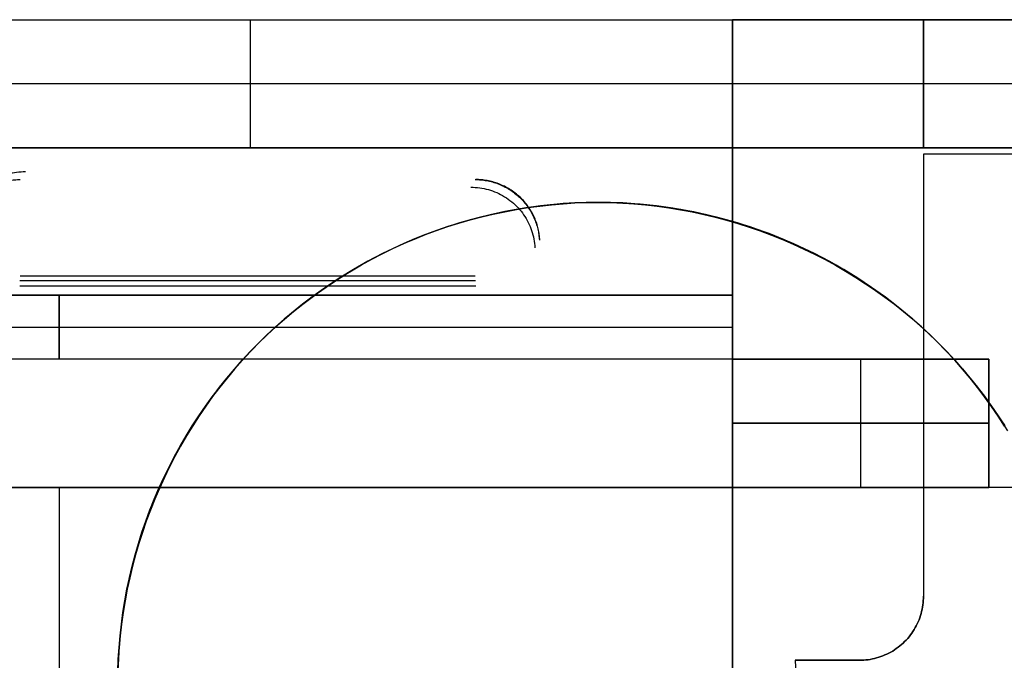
# Model space of a CAD drawing. Header units: millimetres. Extents: x -88 to 88, y -12 to 103.
# Tile 236 of 256: x -39.9 to -38.37, y 17.74 to 18.74. Entities that reach past the tile are written whole.
import ezdxf

# ---------------------------------------------------------------- set-up
doc = ezdxf.new("R2010")
doc.units = ezdxf.units.MM
doc.layers.add('Default', color=7, linetype='Continuous', true_color=0x000000)
doc.layers.add('TOP', color=7, linetype='Continuous', true_color=0xc80000)

msp = doc.modelspace()

# ---------------------------------------------------------------- linework, layer by layer
at = {"layer": 'Default', "color": 254, "true_color": 0xcad1ee}
for points in [[(-41.3932, 18.7352), (-37.6932, 18.7352)], [(-41.3932, 18.7352), (-37.6932, 18.7352)], [(-40.5932, 18.7352), (-38.4932, 18.7352)], [(-39.5432, 18.7352), (-39.5432, 18.5352)], [(-39.5432, 18.7352), (-39.5432, 18.5352)], [(-37.3912, 18.7352), (-38.7912, 18.7352)], [(-38.7912, 18.7352), (-38.7912, 18.5352)], [(-38.7912, 18.7352), (-37.3912, 18.7352)], [(-38.7912, 17.1852), (-38.7912, 18.7352)], [(-37.3912, 18.7352), (-38.7912, 18.7352)], [(-38.4932, 18.7352), (-37.6932, 18.7352)], [(-38.4932, 18.7352), (-38.4932, 18.5352)], [(-38.4932, 18.5352), (-38.4932, 18.7352)], [(-37.6932, 18.6352), (-41.3932, 18.6352)], [(-38.4932, 18.6352), (-40.5932, 18.6352)], [(-37.3912, 18.6352), (-38.7912, 18.6352)], [(-37.6932, 18.5352), (-41.3932, 18.5352)], [(-41.3932, 18.5352), (-37.6932, 18.5352)], [(-40.5932, 18.5352), (-38.4932, 18.5352)], [(-38.7912, 18.5352), (-35.1912, 18.5352)], [(-38.7912, 18.0052), (-38.7912, 18.5352)], [(-37.3912, 18.5352), (-38.7912, 18.5352)], [(-38.7912, 18.5352), (-36.89, 18.5352)], [(-38.7912, 18.5352), (-38.7912, 18.3052)], [(-38.4932, 18.5352), (-37.6932, 18.5352)], [(-37.6932, 18.5252), (-38.4932, 18.5252)], [(-38.4932, 18.5252), (-38.4932, 17.8352)], [(-38.4932, 18.5252), (-38.4932, 17.8352)], [(-37.6932, 18.5252), (-38.4932, 18.5252)], [(-39.1918, 18.3274), (-39.9025, 18.3274)], [(-39.9021, 18.3352), (-39.1922, 18.3352)], [(-39.9029, 18.3196), (-39.1914, 18.3196)], [(-38.7912, 18.3052), (-40.8912, 18.3052)], [(-40.8912, 18.3052), (-38.7912, 18.3052)], [(-38.7912, 18.3052), (-40.8912, 18.3052)], [(-39.8412, 18.3052), (-39.8412, 18.2052)], [(-39.8412, 18.2052), (-39.8412, 18.3052)], [(-38.7912, 18.3052), (-38.7912, 18.2052)], [(-38.7912, 18.3052), (-38.7912, 18.2052)], [(-40.8912, 18.2552), (-38.7912, 18.2552)], [(-40.8912, 18.2552), (-38.7912, 18.2552)], [(-38.3912, 18.2052), (-46.9912, 18.2052)], [(-38.7912, 18.2052), (-40.8912, 18.2052)], [(-38.7912, 18.2052), (-40.8912, 18.2052)], [(-38.7912, 18.2052), (-38.7912, 18.0052)], [(-38.3912, 18.2052), (-38.7912, 18.2052)], [(-38.7912, 18.0052), (-38.7912, 18.2052)], [(-38.7912, 18.2052), (-38.3912, 18.2052)], [(-38.5912, 18.2052), (-38.5912, 18.0052)], [(-38.5912, 18.2052), (-38.5912, 18.0052)], [(-38.3912, 18.0052), (-38.3912, 18.2052)], [(-38.3912, 18.2052), (-38.3912, 18.0052)], [(-38.3912, 18.2052), (-38.3912, 18.0052)], [(-38.3912, 18.1052), (-38.7912, 18.1052)], [(-38.7912, 18.1052), (-38.3912, 18.1052)], [(-38.3912, 18.0052), (-46.9912, 18.0052)], [(-38.3912, 18.0052), (-46.9912, 18.0052)], [(-40.8912, 18.0052), (-38.7912, 18.0052)], [(-39.8412, 18.0052), (-39.8412, 17.1852)], [(-37.4912, 18.0052), (-38.7912, 18.0052)], [(-38.7912, 18.0052), (-38.7912, 17.1852)], [(-38.7912, 18.0052), (-38.3912, 18.0052)], [(-38.3912, 18.0052), (-38.7912, 18.0052)], [(-37.4912, 18.0052), (-38.7912, 18.0052)], [(-37.4912, 18.0052), (-38.3912, 18.0052)], [(-38.4932, 17.8352), (-38.4932, 17.8318), (-38.4934, 17.8284), (-38.4937, 17.825), (-38.4941, 17.8216), (-38.4946, 17.8182), (-38.4953, 17.8148), (-38.496, 17.8115), (-38.4969, 17.8082), (-38.4979, 17.8049), (-38.499, 17.8017), (-38.5001, 17.7985), (-38.5015, 17.7953), (-38.5029, 17.7922), (-38.5044, 17.7892), (-38.506, 17.7862), (-38.5077, 17.7832), (-38.5096, 17.7803), (-38.5115, 17.7775), (-38.5135, 17.7748), (-38.5156, 17.7721), (-38.5178, 17.7695), (-38.5201, 17.7669), (-38.5225, 17.7645), (-38.5249, 17.7621), (-38.5275, 17.7598), (-38.5301, 17.7576), (-38.5328, 17.7555), (-38.5355, 17.7535), (-38.5383, 17.7516), (-38.5412, 17.7497), (-38.5442, 17.748), (-38.5472, 17.7464), (-38.5502, 17.7449), (-38.5533, 17.7435), (-38.5565, 17.7422), (-38.5597, 17.741), (-38.5629, 17.7399), (-38.5662, 17.7389), (-38.5695, 17.738), (-38.5728, 17.7373), (-38.5762, 17.7366), (-38.5796, 17.7361), (-38.583, 17.7357), (-38.5864, 17.7354), (-38.5898, 17.7352), (-38.5932, 17.7352)], [(-38.4932, 17.8352), (-38.4932, 17.8318), (-38.4934, 17.8284), (-38.4937, 17.825), (-38.4941, 17.8216), (-38.4946, 17.8182), (-38.4953, 17.8148), (-38.496, 17.8115), (-38.4969, 17.8082), (-38.4979, 17.8049), (-38.499, 17.8017), (-38.5001, 17.7985), (-38.5015, 17.7953), (-38.5029, 17.7922), (-38.5044, 17.7892), (-38.506, 17.7862), (-38.5077, 17.7832), (-38.5096, 17.7803), (-38.5115, 17.7775), (-38.5135, 17.7748), (-38.5156, 17.7721), (-38.5178, 17.7695), (-38.5201, 17.7669), (-38.5225, 17.7645), (-38.5249, 17.7621), (-38.5275, 17.7598), (-38.5301, 17.7576), (-38.5328, 17.7555), (-38.5355, 17.7535), (-38.5383, 17.7516), (-38.5412, 17.7497), (-38.5442, 17.748), (-38.5472, 17.7464), (-38.5502, 17.7449), (-38.5533, 17.7435), (-38.5565, 17.7422), (-38.5597, 17.741), (-38.5629, 17.7399), (-38.5662, 17.7389), (-38.5695, 17.738), (-38.5728, 17.7373), (-38.5762, 17.7366), (-38.5796, 17.7361), (-38.583, 17.7357), (-38.5864, 17.7354), (-38.5898, 17.7352), (-38.5932, 17.7352)], [(-38.5932, 17.7352), (-38.5898, 17.7352), (-38.5864, 17.7354), (-38.583, 17.7357), (-38.5796, 17.7361), (-38.5762, 17.7366), (-38.5728, 17.7373), (-38.5695, 17.738), (-38.5662, 17.7389), (-38.5629, 17.7399), (-38.5597, 17.741), (-38.5565, 17.7422), (-38.5533, 17.7435), (-38.5502, 17.7449), (-38.5472, 17.7464), (-38.5442, 17.748), (-38.5412, 17.7497), (-38.5383, 17.7516), (-38.5355, 17.7535), (-38.5328, 17.7555), (-38.5301, 17.7576), (-38.5275, 17.7598), (-38.5249, 17.7621), (-38.5225, 17.7645), (-38.5201, 17.7669), (-38.5178, 17.7695), (-38.5156, 17.7721), (-38.5135, 17.7748), (-38.5115, 17.7775), (-38.5096, 17.7803), (-38.5077, 17.7832), (-38.506, 17.7862), (-38.5044, 17.7892), (-38.5029, 17.7922), (-38.5015, 17.7953), (-38.5001, 17.7985), (-38.499, 17.8017), (-38.4979, 17.8049), (-38.4969, 17.8082), (-38.496, 17.8115), (-38.4953, 17.8148), (-38.4946, 17.8182), (-38.4941, 17.8216), (-38.4937, 17.825), (-38.4934, 17.8284), (-38.4932, 17.8318), (-38.4932, 17.8352)], [(-38.5932, 17.7352), (-38.6932, 17.7352)], [(-38.5932, 17.7352), (-38.6932, 17.7352)], [(-38.6932, 17.7352), (-38.4036, 11.6423)], [(-38.6932, 17.7352), (-38.4036, 11.6423)], [(-38.6932, 17.7352), (-38.5932, 17.7352)]]:
    msp.add_lwpolyline(points, dxfattribs=at)
at = {"layer": 'Default', "color": 254, "true_color": 0xcad1ee, "extrusion": (1, 0, 0)}
for points in [[(18.7352, -3.7), (18.7352, -4.2)], [(18.7352, -4.2), (18.7352, -4.9)], [(18.7352, -3.7), (18.7352, -3.28)], [(18.5352, -3.7), (18.5352, -4.2)], [(18.5352, -4.2), (18.5352, -3.27)], [(18.5352, -3.7), (18.5352, -3.28)], [(18.3352, -3.37), (18.3196, -3.5694)], [(18.3352, -3.37), (14.6464, -3.0826)], [(18.3196, -3.5694), (14.6308, -3.2819)], [(18.3052, -3.9), (18.3052, -4.7)], [(18.3052, -3.9), (18.3052, -4.7)], [(18.2852, -3.27), (18.2852, -3.07)], [(18.2052, -4.5), (18.2052, -4.7)], [(18.2052, -4.5), (18.2052, -3.9)], [(18.1052, -4.5), (18.1052, -3.9)], [(18.0052, -3.9), (18.0052, -3.27)], [(18.0052, -4.5), (18.0052, -4.7)], [(18.0052, -4.27), (18.0052, -4.5)], [(18.0052, -3.9), (18.0052, -4.27)], [(17.9602, -4.9), (17.9602, -4.7)], [(17.8352, -3.27), (17.8352, -3.07)], [(17.8352, -3.27), (17.8352, -3.07)], [(17.7352, -3.27), (17.7352, -3.07)], [(17.7352, -3.07), (17.7352, -3.27)], [(17.7352, -3.07), (17.7352, -3.27)]]:
    msp.add_lwpolyline(points, dxfattribs=at)
at = {"layer": 'Default', "color": 254, "true_color": 0xcad1ee, "extrusion": (1, 6.76707e-14, -6.76707e-14)}
msp.add_lwpolyline([(18.7352, -3.28), (18.7351, -3.2728), (18.7347, -3.2657), (18.7341, -3.2585), (18.7332, -3.2514), (18.7321, -3.2443), (18.7308, -3.2373), (18.7292, -3.2303), (18.7274, -3.2233), (18.7253, -3.2165), (18.7231, -3.2097), (18.7205, -3.203), (18.7178, -3.1963), (18.7148, -3.1898), (18.7116, -3.1834), (18.7082, -3.1771), (18.7046, -3.1709), (18.7008, -3.1648), (18.6968, -3.1589), (18.6925, -3.1531), (18.6881, -3.1475), (18.6835, -3.142), (18.6787, -3.1367), (18.6737, -3.1315), (18.6685, -3.1265), (18.6632, -3.1217), (18.6577, -3.1171), (18.6521, -3.1127), (18.6463, -3.1084), (18.6404, -3.1044), (18.6343, -3.1006), (18.6281, -3.097), (18.6218, -3.0935), (18.6154, -3.0904), (18.6089, -3.0874), (18.6022, -3.0846), (18.5955, -3.0821), (18.5887, -3.0798), (18.5818, -3.0778), (18.5749, -3.076), (18.5679, -3.0744), (18.5609, -3.0731), (18.5538, -3.072), (18.5467, -3.0711), (18.5395, -3.0705), (18.5324, -3.0701), (18.5252, -3.07)], dxfattribs=at)
at = {"layer": 'Default', "color": 254, "true_color": 0xcad1ee, "extrusion": (1, 1.92352e-12, -2.08113e-13)}
msp.add_lwpolyline([(18.5352, -3.28), (18.5352, -3.2797), (18.5352, -3.2793), (18.5351, -3.279), (18.5351, -3.2786), (18.535, -3.2783), (18.535, -3.278), (18.5349, -3.2776), (18.5348, -3.2773), (18.5347, -3.277), (18.5346, -3.2767), (18.5345, -3.2763), (18.5344, -3.276), (18.5342, -3.2757), (18.5341, -3.2754), (18.5339, -3.2751), (18.5337, -3.2748), (18.5335, -3.2745), (18.5334, -3.2742), (18.5332, -3.274), (18.5329, -3.2737), (18.5327, -3.2734), (18.5325, -3.2732), (18.5323, -3.2729), (18.532, -3.2727), (18.5318, -3.2725), (18.5315, -3.2722), (18.5312, -3.272), (18.531, -3.2718), (18.5307, -3.2716), (18.5304, -3.2715), (18.5301, -3.2713), (18.5298, -3.2711), (18.5295, -3.271), (18.5292, -3.2708), (18.5289, -3.2707), (18.5285, -3.2706), (18.5282, -3.2705), (18.5279, -3.2704), (18.5276, -3.2703), (18.5272, -3.2702), (18.5269, -3.2701), (18.5265, -3.2701), (18.5262, -3.2701), (18.5259, -3.27), (18.5255, -3.27), (18.5252, -3.27)], dxfattribs=at)
at = {"layer": 'Default', "color": 254, "true_color": 0xcad1ee, "extrusion": (0.003969, 0.077688, 0.99697)}
msp.add_lwpolyline([(40.7858, -16.488), (40.7892, -16.4878), (40.7927, -16.4874), (40.7961, -16.4869), (40.7995, -16.4863), (40.8029, -16.4856), (40.8062, -16.4848), (40.8095, -16.4839), (40.8128, -16.4828), (40.8161, -16.4817), (40.8193, -16.4804), (40.8224, -16.479), (40.8256, -16.4775), (40.8286, -16.4759), (40.8316, -16.4742), (40.8346, -16.4724), (40.8374, -16.4705), (40.8403, -16.4684), (40.843, -16.4663), (40.8457, -16.4641), (40.8482, -16.4619), (40.8507, -16.4595), (40.8532, -16.457), (40.8555, -16.4545), (40.8578, -16.4518), (40.8599, -16.4491), (40.862, -16.4464), (40.8639, -16.4435), (40.8658, -16.4406), (40.8676, -16.4377), (40.8692, -16.4346), (40.8708, -16.4315), (40.8722, -16.4284), (40.8736, -16.4252), (40.8748, -16.422), (40.8759, -16.4187), (40.8769, -16.4154), (40.8778, -16.4121), (40.8785, -16.4087), (40.8792, -16.4053), (40.8797, -16.4019), (40.8801, -16.3985), (40.8804, -16.395), (40.8806, -16.3916), (40.8807, -16.3881)], dxfattribs=at)
at = {"layer": 'Default', "color": 254, "true_color": 0xcad1ee, "extrusion": (1.17582e-13, 0.077689, 0.996978)}
msp.add_lwpolyline([(40.002, -18.4467), (40.0019, -18.4488), (40.0017, -18.451), (40.0015, -18.4532), (40.0012, -18.4554), (40.0009, -18.4576), (40.0005, -18.4598), (40, -18.462), (39.9995, -18.4643), (39.999, -18.4665), (39.9984, -18.4687), (39.9977, -18.471), (39.997, -18.4732), (39.9962, -18.4754), (39.9954, -18.4776), (39.9945, -18.4799), (39.9936, -18.4821), (39.9926, -18.4842), (39.9915, -18.4864), (39.9904, -18.4886), (39.9892, -18.4907), (39.988, -18.4928), (39.9867, -18.4949), (39.9854, -18.497), (39.984, -18.499), (39.9826, -18.501), (39.9811, -18.503), (39.9795, -18.5049), (39.9779, -18.5068), (39.9763, -18.5087), (39.9746, -18.5105), (39.9728, -18.5123), (39.971, -18.5141), (39.9692, -18.5158), (39.9673, -18.5174), (39.9654, -18.519), (39.9635, -18.5206), (39.9615, -18.5221), (39.9595, -18.5235), (39.9574, -18.5249), (39.9553, -18.5263), (39.9532, -18.5275), (39.9511, -18.5288), (39.9489, -18.53), (39.9468, -18.5311), (39.9446, -18.5321), (39.9424, -18.5331), (39.9401, -18.5341), (39.9379, -18.535), (39.9357, -18.5358), (39.9334, -18.5366), (39.9311, -18.5373), (39.9289, -18.5379), (39.9266, -18.5385), (39.9244, -18.5391), (39.9221, -18.5396), (39.9198, -18.54), (39.9176, -18.5404), (39.9153, -18.5407), (39.9131, -18.541), (39.9109, -18.5412), (39.9087, -18.5414), (39.9065, -18.5415), (39.9043, -18.5416), (39.9021, -18.5416)], dxfattribs=at)
at = {"layer": 'Default', "color": 254, "true_color": 0xcad1ee, "extrusion": (0.999992, -0.000308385, -0.003957)}
msp.add_lwpolyline([(18.3229, -3.5279), (18.3073, -3.7273)], dxfattribs=at)
at = {"layer": 'Default', "color": 254, "true_color": 0xcad1ee, "extrusion": (0.999992, 0.000308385, 0.003957)}
for points in [[(18.3317, -3.4143), (18.3473, -3.2149)], [(18.3473, -3.2149), (18.3317, -3.4143)], [(18.2526, -3.2079), (18.2371, -3.4073)]]:
    msp.add_lwpolyline(points, dxfattribs=at)
at = {"layer": 'Default', "color": 254, "true_color": 0xcad1ee, "extrusion": (-1.56416e-13, 0.077689, 0.996978)}
msp.add_lwpolyline([(39.1922, -18.5416), (39.1901, -18.5416), (39.1879, -18.5415), (39.1857, -18.5414), (39.1835, -18.5412), (39.1812, -18.541), (39.179, -18.5407), (39.1768, -18.5404), (39.1745, -18.54), (39.1723, -18.5396), (39.17, -18.5391), (39.1677, -18.5385), (39.1655, -18.5379), (39.1632, -18.5373), (39.1609, -18.5366), (39.1587, -18.5358), (39.1564, -18.535), (39.1542, -18.5341), (39.152, -18.5331), (39.1498, -18.5321), (39.1476, -18.5311), (39.1454, -18.53), (39.1433, -18.5288), (39.1411, -18.5275), (39.139, -18.5263), (39.1369, -18.5249), (39.1349, -18.5235), (39.1329, -18.5221), (39.1309, -18.5206), (39.1289, -18.519), (39.127, -18.5174), (39.1252, -18.5158), (39.1233, -18.5141), (39.1215, -18.5123), (39.1198, -18.5105), (39.1181, -18.5087), (39.1164, -18.5068), (39.1148, -18.5049), (39.1133, -18.503), (39.1118, -18.501), (39.1104, -18.499), (39.109, -18.497), (39.1076, -18.4949), (39.1063, -18.4928), (39.1051, -18.4907), (39.1039, -18.4886), (39.1028, -18.4864), (39.1018, -18.4842), (39.1008, -18.4821), (39.0998, -18.4799), (39.0989, -18.4776), (39.0981, -18.4754), (39.0973, -18.4732), (39.0966, -18.471), (39.096, -18.4687), (39.0954, -18.4665), (39.0948, -18.4643), (39.0943, -18.462), (39.0939, -18.4598), (39.0935, -18.4576), (39.0932, -18.4554), (39.0929, -18.4532), (39.0927, -18.451), (39.0925, -18.4488), (39.0923, -18.4467)], dxfattribs=at)
at = {"layer": 'Default', "color": 254, "true_color": 0xcad1ee, "extrusion": (-0.003969, 0.077688, 0.99697)}
msp.add_lwpolyline([(38.2055, -20.5118), (38.2021, -20.5116), (38.1987, -20.5112), (38.1952, -20.5108), (38.1918, -20.5102), (38.1885, -20.5095), (38.1851, -20.5086), (38.1818, -20.5077), (38.1785, -20.5066), (38.1752, -20.5055), (38.172, -20.5042), (38.1689, -20.5028), (38.1657, -20.5013), (38.1627, -20.4997), (38.1597, -20.498), (38.1567, -20.4962), (38.1539, -20.4943), (38.1511, -20.4923), (38.1483, -20.4902), (38.1457, -20.488), (38.1431, -20.4857), (38.1406, -20.4833), (38.1381, -20.4808), (38.1358, -20.4783), (38.1336, -20.4757), (38.1314, -20.473), (38.1293, -20.4702), (38.1274, -20.4674), (38.1255, -20.4644), (38.1238, -20.4615), (38.1221, -20.4584), (38.1205, -20.4554), (38.1191, -20.4522), (38.1178, -20.449), (38.1165, -20.4458), (38.1154, -20.4425), (38.1144, -20.4392), (38.1135, -20.4359), (38.1128, -20.4325), (38.1121, -20.4291), (38.1116, -20.4257), (38.1112, -20.4223), (38.1109, -20.4189), (38.1107, -20.4154), (38.1106, -20.4119)], dxfattribs=at)
at = {"layer": 'Default', "color": 254, "true_color": 0xcad1ee, "extrusion": (-9.67082e-13, 0.077689, 0.996978)}
msp.add_lwpolyline([(39.0915, -18.4467), (39.0917, -18.4488), (39.0919, -18.451), (39.0921, -18.4532), (39.0924, -18.4554), (39.0927, -18.4576), (39.0931, -18.4598), (39.0935, -18.462), (39.094, -18.4643), (39.0946, -18.4665), (39.0952, -18.4687), (39.0958, -18.471), (39.0965, -18.4732), (39.0973, -18.4754), (39.0981, -18.4776), (39.099, -18.4799), (39.1, -18.4821), (39.101, -18.4842), (39.102, -18.4864), (39.1031, -18.4886), (39.1043, -18.4907), (39.1055, -18.4928), (39.1068, -18.4949), (39.1082, -18.497), (39.1096, -18.499), (39.111, -18.501), (39.1125, -18.503), (39.1141, -18.5049), (39.1157, -18.5068), (39.1173, -18.5087), (39.119, -18.5105), (39.1207, -18.5123), (39.1225, -18.5141), (39.1244, -18.5158), (39.1262, -18.5174), (39.1281, -18.519), (39.1301, -18.5206), (39.1321, -18.5221), (39.1341, -18.5235), (39.1361, -18.5249), (39.1382, -18.5263), (39.1403, -18.5275), (39.1425, -18.5288), (39.1446, -18.53), (39.1468, -18.5311), (39.149, -18.5321), (39.1512, -18.5331), (39.1534, -18.5341), (39.1557, -18.535), (39.1579, -18.5358), (39.1602, -18.5366), (39.1624, -18.5373), (39.1647, -18.5379), (39.1669, -18.5385), (39.1692, -18.5391), (39.1715, -18.5396), (39.1737, -18.54), (39.176, -18.5404), (39.1782, -18.5407), (39.1805, -18.541), (39.1827, -18.5412), (39.1849, -18.5414), (39.1871, -18.5415), (39.1893, -18.5416), (39.1914, -18.5416)], dxfattribs=at)
at = {"layer": 'Default', "color": 254, "true_color": 0xcad1ee, "extrusion": (0.998705, 0.050721, -0.003952)}
for points in [[(20.1999, -3.5133), (16.601, -3.2332)], [(20.1843, -3.7126), (16.5855, -3.4326)]]:
    msp.add_lwpolyline(points, dxfattribs=at)
at = {"layer": 'TOP', "color": 254, "true_color": 0xcad1ee}
msp.add_lwpolyline([(-38.3615, 18.0935), (-38.3755, 18.1153), (-38.3902, 18.1366), (-38.4056, 18.1574), (-38.4218, 18.1777), (-38.4386, 18.1973), (-38.4561, 18.2164), (-38.4743, 18.2349), (-38.493, 18.2527), (-38.5124, 18.2699), (-38.5324, 18.2864), (-38.5529, 18.3022), (-38.574, 18.3172), (-38.5955, 18.3316), (-38.6176, 18.3452), (-38.64, 18.358), (-38.663, 18.37), (-38.6863, 18.3812), (-38.71, 18.3917), (-38.734, 18.4013), (-38.7584, 18.41), (-38.7831, 18.4179), (-38.808, 18.425), (-38.8331, 18.4312), (-38.8584, 18.4365), (-38.884, 18.441), (-38.9096, 18.4445), (-38.9353, 18.4472), (-38.9612, 18.449), (-38.9871, 18.4499), (-39.0129, 18.4499), (-39.0388, 18.449), (-39.0647, 18.4472), (-39.0904, 18.4445), (-39.116, 18.441), (-39.1416, 18.4365), (-39.1669, 18.4312), (-39.192, 18.425), (-39.2169, 18.4179), (-39.2416, 18.41), (-39.266, 18.4013), (-39.29, 18.3917), (-39.3137, 18.3812), (-39.337, 18.37), (-39.36, 18.358), (-39.3824, 18.3452), (-39.4045, 18.3316), (-39.426, 18.3172), (-39.4471, 18.3022), (-39.4676, 18.2864), (-39.4876, 18.2699), (-39.507, 18.2527), (-39.5257, 18.2349), (-39.5439, 18.2164), (-39.5614, 18.1973), (-39.5782, 18.1777), (-39.5944, 18.1574), (-39.6098, 18.1366), (-39.6245, 18.1153), (-39.6385, 18.0935), (-39.6517, 18.0713), (-39.6641, 18.0485), (-39.6757, 18.0254), (-39.6866, 18.0019), (-39.6966, 17.978), (-39.7057, 17.9538), (-39.7141, 17.9293), (-39.7216, 17.9045), (-39.7282, 17.8795), (-39.734, 17.8542), (-39.7389, 17.8288), (-39.7429, 17.8032), (-39.746, 17.7775), (-39.7482, 17.7517), (-39.7496, 17.7259)], dxfattribs=at)
at = {"layer": 'TOP', "color": 254, "true_color": 0xcad1ee, "extrusion": (1, 0, 0)}
for points in [[(18.45, 13.4867), (16.95, 13.4334)], [(18.45, 13.4867), (18.45, 13.787)]]:
    msp.add_lwpolyline(points, dxfattribs=at)
at = {"layer": 'TOP', "color": 254, "true_color": 0xcad1ee}
for points in [[(-38.3668, 18.1019, 13.487), (-38.3768, 18.1173, 13.4873), (-38.3872, 18.1324, 13.4877), (-38.398, 18.1473, 13.488), (-38.4091, 18.1619, 13.4883), (-38.4205, 18.1761, 13.4886), (-38.4323, 18.1901, 13.4888), (-38.4444, 18.2038, 13.4891), (-38.4569, 18.2172, 13.4893), (-38.4696, 18.2303, 13.4895), (-38.4827, 18.243, 13.4897), (-38.4961, 18.2555, 13.4899), (-38.5098, 18.2676, 13.49), (-38.5237, 18.2794, 13.4902), (-38.538, 18.2908, 13.4903), (-38.5526, 18.3019, 13.4904), (-38.5674, 18.3127, 13.4905), (-38.5826, 18.3231, 13.4906), (-38.598, 18.3331, 13.4906), (-38.6136, 18.3428, 13.4907), (-38.6295, 18.3521, 13.4907), (-38.6457, 18.3611, 13.4907), (-38.6621, 18.3696, 13.4906), (-38.6788, 18.3777, 13.4906), (-38.6957, 18.3855, 13.4905), (-38.7128, 18.3928, 13.4905), (-38.7295, 18.3995, 13.4904), (-38.7464, 18.4058, 13.4903), (-38.7635, 18.4117, 13.4901), (-38.7807, 18.4172, 13.49), (-38.7982, 18.4223, 13.4898), (-38.8158, 18.427, 13.4896), (-38.8336, 18.4313, 13.4894), (-38.8516, 18.4352, 13.4892), (-38.8697, 18.4386, 13.489), (-38.8879, 18.4416, 13.4887), (-38.9063, 18.4441, 13.4884), (-38.9248, 18.4462, 13.4881), (-38.9435, 18.4479, 13.4878), (-38.9623, 18.4491, 13.4875), (-38.9811, 18.4498, 13.4871), (-39.0001, 18.45, 13.4867), (-39.0191, 18.4498, 13.4864), (-39.0379, 18.449, 13.486), (-39.0567, 18.4479, 13.4855), (-39.0753, 18.4462, 13.4851), (-39.0938, 18.4441, 13.4847), (-39.1122, 18.4416, 13.4842), (-39.1304, 18.4386, 13.4837), (-39.1485, 18.4351, 13.4832), (-39.1665, 18.4313, 13.4827), (-39.1843, 18.427, 13.4822), (-39.2019, 18.4223, 13.4817), (-39.2193, 18.4172, 13.4812), (-39.2366, 18.4117, 13.4806), (-39.2536, 18.4058, 13.4801), (-39.2705, 18.3995, 13.4795), (-39.2872, 18.3928, 13.479), (-39.3043, 18.3855, 13.4784), (-39.3212, 18.3777, 13.4777), (-39.3379, 18.3696, 13.4771), (-39.3543, 18.3611, 13.4765), (-39.3705, 18.3521, 13.4758), (-39.3864, 18.3428, 13.4752), (-39.402, 18.3332, 13.4745), (-39.4174, 18.3231, 13.4738), (-39.4325, 18.3127, 13.4732), (-39.4474, 18.302, 13.4725), (-39.4619, 18.2909, 13.4718), (-39.4762, 18.2794, 13.4711), (-39.4902, 18.2676, 13.4704), (-39.5039, 18.2555, 13.4697), (-39.5173, 18.2431, 13.4689), (-39.5303, 18.2303, 13.4682), (-39.5431, 18.2172, 13.4675), (-39.5555, 18.2039, 13.4668), (-39.5677, 18.1902, 13.466), (-39.5794, 18.1762, 13.4653), (-39.5909, 18.1619, 13.4645), (-39.602, 18.1474, 13.4638), (-39.6127, 18.1325, 13.463), (-39.6231, 18.1174, 13.4623), (-39.6332, 18.102, 13.4615), (-39.6428, 18.0864, 13.4608), (-39.6521, 18.0704, 13.46), (-39.6611, 18.0543, 13.4593), (-39.6696, 18.0379, 13.4585), (-39.6777, 18.0212, 13.4578), (-39.6855, 18.0043, 13.457), (-39.6928, 17.9872, 13.4562), (-39.6995, 17.9705, 13.4555), (-39.7058, 17.9536, 13.4548), (-39.7117, 17.9366, 13.4541), (-39.7172, 17.9193, 13.4533), (-39.7223, 17.9019, 13.4526), (-39.727, 17.8842, 13.4519), (-39.7313, 17.8664, 13.4512), (-39.7352, 17.8485, 13.4505), (-39.7386, 17.8304, 13.4498), (-39.7416, 17.8122, 13.449), (-39.7441, 17.7938, 13.4483), (-39.7462, 17.7752, 13.4476), (-39.7479, 17.7566, 13.447), (-39.749, 17.7378, 13.4463), (-39.7498, 17.719, 13.4456)], [(-39.7498, 17.7184, 13.7458), (-39.7491, 17.7368, 13.7465), (-39.748, 17.7552, 13.7472), (-39.7464, 17.7735, 13.7478), (-39.7443, 17.7918, 13.7485), (-39.7418, 17.81, 13.7492), (-39.7389, 17.8282, 13.7499), (-39.7355, 17.8463, 13.7506), (-39.7317, 17.8643, 13.7514), (-39.7275, 17.8822, 13.7521), (-39.7228, 17.9, 13.7528), (-39.7177, 17.9177, 13.7536), (-39.7121, 17.9352, 13.7543), (-39.7062, 17.9526, 13.755), (-39.6998, 17.9699, 13.7558), (-39.6929, 17.987, 13.7565), (-39.6857, 18.0039, 13.7573), (-39.678, 18.0206, 13.758), (-39.6699, 18.0372, 13.7588), (-39.6614, 18.0535, 13.7595), (-39.6526, 18.0696, 13.7603), (-39.6433, 18.0855, 13.761), (-39.6336, 18.1012, 13.7618), (-39.6236, 18.1166, 13.7625), (-39.6132, 18.1318, 13.7633), (-39.6024, 18.1467, 13.764), (-39.5913, 18.1614, 13.7648), (-39.5798, 18.1757, 13.7655), (-39.5679, 18.1898, 13.7663), (-39.5557, 18.2036, 13.767), (-39.5432, 18.2171, 13.7677), (-39.5304, 18.2303, 13.7685), (-39.5172, 18.2431, 13.7692), (-39.5037, 18.2557, 13.7699), (-39.4899, 18.2678, 13.7706), (-39.4758, 18.2797, 13.7713), (-39.4615, 18.2912, 13.772), (-39.4468, 18.3023, 13.7727), (-39.4319, 18.3131, 13.7734), (-39.4167, 18.3235, 13.7741), (-39.4013, 18.3335, 13.7748), (-39.3857, 18.3432, 13.7754), (-39.3698, 18.3525, 13.7761), (-39.3537, 18.3614, 13.7767), (-39.3373, 18.3698, 13.7773), (-39.3208, 18.3779, 13.778), (-39.3041, 18.3856, 13.7786), (-39.2872, 18.3928, 13.7792), (-39.2701, 18.3997, 13.7798), (-39.2528, 18.4061, 13.7803), (-39.2354, 18.4121, 13.7809), (-39.2178, 18.4176, 13.7814), (-39.2001, 18.4228, 13.782), (-39.1823, 18.4275, 13.7825), (-39.1644, 18.4317, 13.783), (-39.1464, 18.4355, 13.7835), (-39.1283, 18.4389, 13.784), (-39.1101, 18.4418, 13.7845), (-39.0919, 18.4443, 13.7849), (-39.0736, 18.4464, 13.7854), (-39.0552, 18.4479, 13.7858), (-39.0368, 18.4491, 13.7862), (-39.0184, 18.4498, 13.7866), (-39, 18.45, 13.787), (-38.981, 18.4498, 13.7874), (-38.9622, 18.449, 13.7877), (-38.9434, 18.4479, 13.7881), (-38.9248, 18.4462, 13.7884), (-38.9063, 18.4441, 13.7887), (-38.8879, 18.4416, 13.7889), (-38.8697, 18.4386, 13.7892), (-38.8516, 18.4352, 13.7894), (-38.8337, 18.4313, 13.7897), (-38.8159, 18.4271, 13.7899), (-38.7983, 18.4224, 13.7901), (-38.7809, 18.4173, 13.7902), (-38.7636, 18.4118, 13.7904), (-38.7466, 18.4059, 13.7905), (-38.7297, 18.3996, 13.7906), (-38.7131, 18.3929, 13.7907), (-38.6959, 18.3856, 13.7908), (-38.679, 18.3778, 13.7909), (-38.6623, 18.3697, 13.7909), (-38.6459, 18.3612, 13.7909), (-38.6297, 18.3522, 13.7909), (-38.6138, 18.3429, 13.7909), (-38.5981, 18.3333, 13.7909), (-38.5827, 18.3232, 13.7908), (-38.5676, 18.3128, 13.7908), (-38.5528, 18.3021, 13.7907), (-38.5382, 18.291, 13.7906), (-38.5239, 18.2795, 13.7904), (-38.5099, 18.2677, 13.7903), (-38.4962, 18.2556, 13.7901), (-38.4828, 18.2432, 13.79), (-38.4698, 18.2304, 13.7898), (-38.457, 18.2174, 13.7896), (-38.4446, 18.204, 13.7893), (-38.4324, 18.1903, 13.7891), (-38.4207, 18.1763, 13.7888), (-38.4092, 18.162, 13.7885), (-38.3981, 18.1475, 13.7882), (-38.3873, 18.1326, 13.7879), (-38.3769, 18.1175, 13.7876), (-38.3669, 18.1021, 13.7872)], [(-38.3666, 18.1009, 13.487), (-38.3766, 18.1164, 13.4873), (-38.387, 18.1316, 13.4876), (-38.3977, 18.1465, 13.488), (-38.4088, 18.1612, 13.4883), (-38.4202, 18.1756, 13.4886), (-38.4321, 18.1897, 13.4888), (-38.4442, 18.2036, 13.4891), (-38.4568, 18.2171, 13.4893), (-38.4696, 18.2303, 13.4895), (-38.4828, 18.2432, 13.4897), (-38.4964, 18.2557, 13.4899), (-38.5102, 18.2679, 13.49), (-38.5243, 18.2797, 13.4902), (-38.5387, 18.2911, 13.4903), (-38.5534, 18.3022, 13.4904), (-38.5683, 18.313, 13.4905), (-38.5835, 18.3233, 13.4906), (-38.599, 18.3333, 13.4906), (-38.6147, 18.3429, 13.4906), (-38.6306, 18.3521, 13.4907), (-38.6467, 18.361, 13.4906), (-38.663, 18.3694, 13.4906), (-38.6796, 18.3774, 13.4906), (-38.6963, 18.3851, 13.4905), (-38.7132, 18.3923, 13.4904), (-38.7303, 18.3992, 13.4903), (-38.7475, 18.4056, 13.4902), (-38.7649, 18.4116, 13.4901), (-38.7824, 18.4172, 13.4899), (-38.8001, 18.4223, 13.4898), (-38.8178, 18.4271, 13.4896), (-38.8357, 18.4314, 13.4894), (-38.8537, 18.4352, 13.4892), (-38.8718, 18.4387, 13.4889), (-38.89, 18.4417, 13.4887), (-38.9082, 18.4442, 13.4884), (-38.9265, 18.4463, 13.4881), (-38.9448, 18.4479, 13.4878), (-38.9632, 18.4491, 13.4875), (-38.9816, 18.4498, 13.4871), (-39.0001, 18.45, 13.4867), (-39.0185, 18.4498, 13.4864), (-39.0369, 18.4491, 13.486), (-39.0553, 18.448, 13.4856), (-39.0737, 18.4464, 13.4851), (-39.0919, 18.4443, 13.4847), (-39.1101, 18.4419, 13.4842), (-39.1283, 18.4389, 13.4838), (-39.1464, 18.4356, 13.4833), (-39.1643, 18.4318, 13.4828), (-39.1822, 18.4275, 13.4823), (-39.2, 18.4228, 13.4818), (-39.2176, 18.4177, 13.4812), (-39.2352, 18.4122, 13.4807), (-39.2526, 18.4062, 13.4801), (-39.2699, 18.3998, 13.4795), (-39.287, 18.3929, 13.4789), (-39.3039, 18.3857, 13.4783), (-39.3206, 18.378, 13.4777), (-39.3372, 18.3699, 13.4771), (-39.3535, 18.3614, 13.4765), (-39.3696, 18.3525, 13.4758), (-39.3855, 18.3433, 13.4752), (-39.4012, 18.3336, 13.4745), (-39.4166, 18.3236, 13.4738), (-39.4318, 18.3131, 13.4732), (-39.4467, 18.3024, 13.4725), (-39.4614, 18.2912, 13.4718), (-39.4758, 18.2797, 13.4711), (-39.4899, 18.2679, 13.4704), (-39.5036, 18.2557, 13.4697), (-39.5171, 18.2432, 13.469), (-39.5303, 18.2304, 13.4682), (-39.5431, 18.2172, 13.4675), (-39.5556, 18.2037, 13.4668), (-39.5677, 18.1899, 13.466), (-39.5795, 18.1758, 13.4653), (-39.5909, 18.1615, 13.4645), (-39.602, 18.1468, 13.4638), (-39.6127, 18.1318, 13.463), (-39.6231, 18.1166, 13.4623), (-39.633, 18.1011, 13.4615), (-39.6426, 18.0854, 13.4608), (-39.6519, 18.0695, 13.46), (-39.6607, 18.0533, 13.4593), (-39.6691, 18.037, 13.4585), (-39.6772, 18.0204, 13.4578), (-39.6848, 18.0036, 13.457), (-39.6921, 17.9867, 13.4563), (-39.6989, 17.9696, 13.4555), (-39.7054, 17.9523, 13.4548), (-39.7114, 17.9349, 13.454), (-39.717, 17.9174, 13.4533), (-39.7222, 17.8997, 13.4526), (-39.7269, 17.8819, 13.4518), (-39.7313, 17.864, 13.4511), (-39.7352, 17.846, 13.4504), (-39.7386, 17.8279, 13.4497), (-39.7416, 17.8098, 13.449), (-39.7441, 17.7916, 13.4483), (-39.7462, 17.7733, 13.4476), (-39.7479, 17.755, 13.4469), (-39.7491, 17.7367, 13.4462), (-39.7498, 17.7184, 13.4456)], [(-39.7498, 17.7184, 13.7458), (-39.7491, 17.7368, 13.7465), (-39.748, 17.7551, 13.7472), (-39.7464, 17.7735, 13.7478), (-39.7443, 17.7918, 13.7485), (-39.7418, 17.81, 13.7492), (-39.7389, 17.8281, 13.7499), (-39.7356, 17.8462, 13.7506), (-39.7317, 17.8642, 13.7514), (-39.7275, 17.8821, 13.7521), (-39.7228, 17.8999, 13.7528), (-39.7177, 17.9176, 13.7535), (-39.7122, 17.9351, 13.7543), (-39.7062, 17.9525, 13.755), (-39.6998, 17.9698, 13.7558), (-39.693, 17.9869, 13.7565), (-39.6857, 18.0039, 13.7573), (-39.678, 18.0207, 13.758), (-39.6699, 18.0372, 13.7588), (-39.6614, 18.0536, 13.7595), (-39.6526, 18.0697, 13.7603), (-39.6433, 18.0856, 13.761), (-39.6337, 18.1012, 13.7618), (-39.6237, 18.1166, 13.7625), (-39.6133, 18.1318, 13.7633), (-39.6025, 18.1467, 13.764), (-39.5914, 18.1613, 13.7648), (-39.5799, 18.1756, 13.7655), (-39.568, 18.1897, 13.7663), (-39.5558, 18.2035, 13.767), (-39.5433, 18.2171, 13.7677), (-39.5304, 18.2303, 13.7685), (-39.5171, 18.2432, 13.7692), (-39.5036, 18.2558, 13.7699), (-39.4898, 18.268, 13.7706), (-39.4757, 18.2798, 13.7713), (-39.4614, 18.2913, 13.772), (-39.4467, 18.3025, 13.7727), (-39.4318, 18.3132, 13.7734), (-39.4167, 18.3236, 13.7741), (-39.4013, 18.3336, 13.7748), (-39.3856, 18.3433, 13.7754), (-39.3697, 18.3525, 13.7761), (-39.3536, 18.3614, 13.7767), (-39.3373, 18.3699, 13.7774), (-39.3207, 18.378, 13.778), (-39.3039, 18.3857, 13.7786), (-39.287, 18.3929, 13.7792), (-39.2699, 18.3998, 13.7798), (-39.2526, 18.4062, 13.7804), (-39.2352, 18.4121, 13.7809), (-39.2177, 18.4177, 13.7815), (-39.2, 18.4228, 13.782), (-39.1822, 18.4275, 13.7825), (-39.1643, 18.4317, 13.783), (-39.1463, 18.4355, 13.7835), (-39.1282, 18.4389, 13.784), (-39.11, 18.4418, 13.7845), (-39.0918, 18.4443, 13.785), (-39.0735, 18.4464, 13.7854), (-39.0551, 18.4479, 13.7858), (-39.0368, 18.4491, 13.7862), (-39.0184, 18.4498, 13.7866), (-39, 18.45, 13.787), (-38.9816, 18.4498, 13.7874), (-38.9633, 18.4491, 13.7877), (-38.945, 18.4479, 13.788), (-38.9267, 18.4462, 13.7883), (-38.9084, 18.4441, 13.7886), (-38.8902, 18.4416, 13.7889), (-38.8721, 18.4386, 13.7892), (-38.854, 18.4351, 13.7894), (-38.836, 18.4313, 13.7896), (-38.8181, 18.4269, 13.7898), (-38.8003, 18.4222, 13.79), (-38.7826, 18.417, 13.7902), (-38.7651, 18.4114, 13.7903), (-38.7477, 18.4054, 13.7905), (-38.7304, 18.3989, 13.7906), (-38.7133, 18.3921, 13.7907), (-38.6964, 18.3848, 13.7908), (-38.6796, 18.3772, 13.7908), (-38.663, 18.3691, 13.7909), (-38.6467, 18.3607, 13.7909), (-38.6305, 18.3518, 13.7909), (-38.6146, 18.3426, 13.7909), (-38.5988, 18.333, 13.7909), (-38.5834, 18.323, 13.7908), (-38.5682, 18.3127, 13.7907), (-38.5532, 18.302, 13.7907), (-38.5385, 18.2909, 13.7906), (-38.5241, 18.2795, 13.7904), (-38.51, 18.2677, 13.7903), (-38.4963, 18.2556, 13.7901), (-38.4828, 18.2431, 13.79), (-38.4696, 18.2303, 13.7898), (-38.4568, 18.2171, 13.7896), (-38.4443, 18.2037, 13.7893), (-38.4321, 18.1899, 13.7891), (-38.4203, 18.1758, 13.7888), (-38.4088, 18.1614, 13.7885), (-38.3977, 18.1468, 13.7882), (-38.3869, 18.1319, 13.7879), (-38.3765, 18.1167, 13.7876), (-38.3664, 18.1013, 13.7872)]]:
    msp.add_polyline3d(points, dxfattribs=at)

doc.saveas('drawing.dxf')
